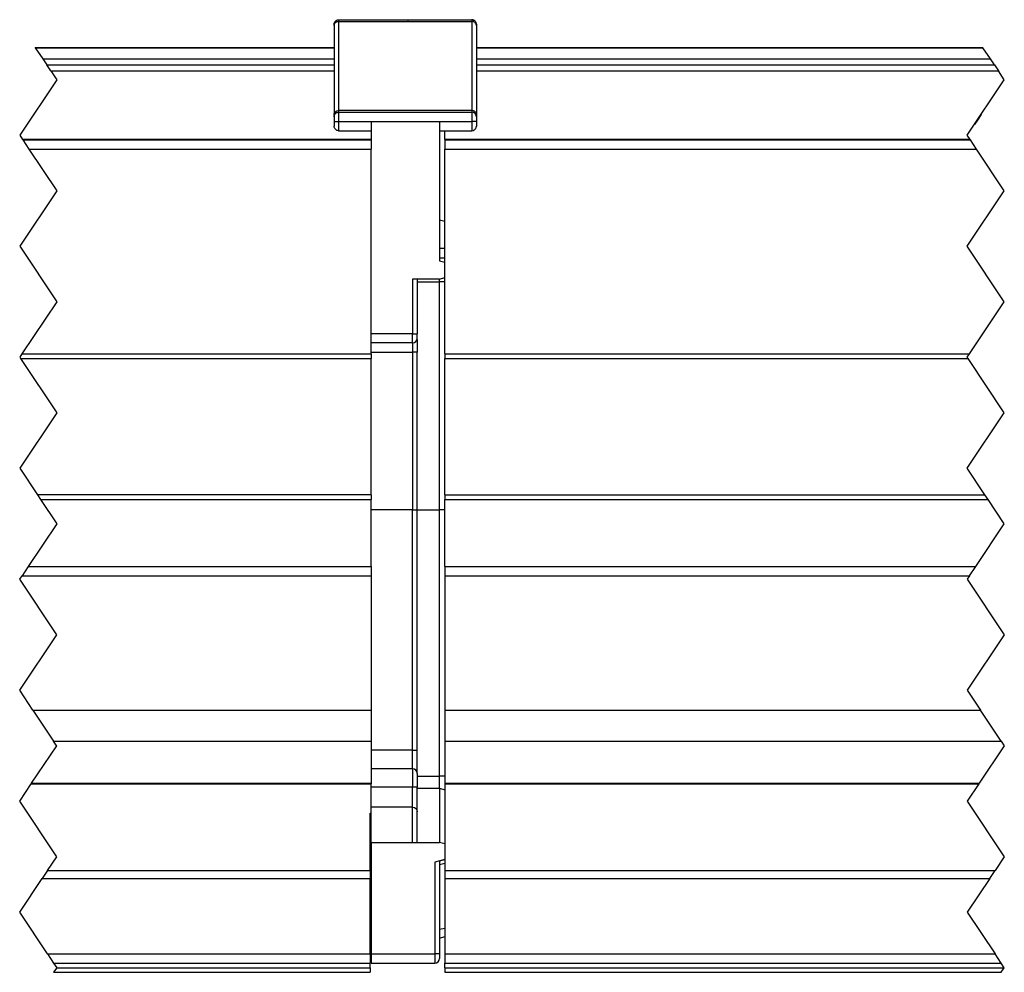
# Model space of a CAD drawing. Header units: inches. Extents: x -381 to 17828, y -418 to 176.
# Tile 12 of 37: x 132 to 186, y 43 to 94. Entities that reach past the tile are written whole.
import ezdxf

# ---------------------------------------------------------------- set-up
doc = ezdxf.new("R2010")
doc.units = ezdxf.units.IN
doc.linetypes.add('DOT_CENTER', pattern=[14, 12, -1, 0, -1])
doc.layers.add('1', color=7, linetype='Continuous')

# ---------------------------------------------------------------- blocks, each defined once
blk = doc.blocks.new('Modulos_intermedio__FL-14__10__74', base_point=(132.2615791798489, 42.97385638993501))
at = {"color": 7, "linetype": 'Continuous'}
for p, q in [((149.261579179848, 94.22385638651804), (149.2712044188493, 94.29264698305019)), ((149.2712044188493, 94.29264698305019), (149.2791389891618, 94.31587848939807)), ((149.2791389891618, 94.31587848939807), (149.3023323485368, 94.36065922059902)), ((149.2791389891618, 94.2412515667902), (149.3023323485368, 94.28206119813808)), ((149.3023323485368, 94.36065922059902), (149.3348030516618, 94.40063343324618)), ((149.3023323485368, 94.28206119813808), (149.3348030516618, 94.31849155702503)), ((149.3348030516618, 94.40063343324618), (149.3747200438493, 94.43310413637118)), ((149.3348030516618, 94.31849155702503), (149.3747200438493, 94.3480859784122)), ((149.3747200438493, 94.43310413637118), (149.4195198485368, 94.45630512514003)), ((149.3747200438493, 94.3480859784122), (149.4195198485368, 94.3692308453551)), ((149.4195198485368, 94.45630512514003), (149.4428352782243, 94.46420536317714)), ((149.4195198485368, 94.3692308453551), (149.4428352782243, 94.37643299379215)), ((149.4428352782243, 94.46420536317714), (149.511579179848, 94.47385638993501)), ((149.4428352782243, 94.37643299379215), (149.511579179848, 94.38522711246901)), ((149.511579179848, 94.47385638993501), (149.511579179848, 94.38522711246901)), ((149.511579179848, 94.47385638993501), (156.7115791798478, 94.47385638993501)), ((149.511579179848, 94.38522711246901), (149.511579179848, 89.5624856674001)), ((149.511579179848, 94.38522711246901), (156.7115791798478, 94.38522711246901)), ((156.7115791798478, 94.47385638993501), (156.7115791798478, 94.38522711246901)), ((156.7803596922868, 94.46420536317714), (156.7115791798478, 94.47385638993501)), ((156.7803596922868, 94.37643299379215), (156.7115791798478, 94.38522711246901)), ((156.7115791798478, 94.38522711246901), (156.7115791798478, 89.5624856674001)), ((156.8035530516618, 94.45630512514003), (156.7803596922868, 94.46420536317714)), ((156.8035530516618, 94.3692308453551), (156.7803596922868, 94.37643299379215)), ((156.8483528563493, 94.43310413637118), (156.8035530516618, 94.45630512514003)), ((156.8483528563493, 94.3480859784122), (156.8035530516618, 94.3692308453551)), ((156.8883919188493, 94.40063343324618), (156.8483528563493, 94.43310413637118)), ((156.8883919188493, 94.31849155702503), (156.8483528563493, 94.3480859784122)), ((156.9208626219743, 94.36065922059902), (156.8883919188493, 94.40063343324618)), ((156.9208626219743, 94.28206119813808), (156.8883919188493, 94.31849155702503)), ((156.9440559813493, 94.31587848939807), (156.9208626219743, 94.36065922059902)), ((156.9440559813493, 94.2412515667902), (156.9208626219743, 94.28206119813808)), ((156.9518684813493, 94.29264698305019), (156.9440559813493, 94.31587848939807)), ((156.9615791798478, 94.22385638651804), (156.9518684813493, 94.29264698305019)), ((149.261579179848, 94.22385638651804), (149.2791389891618, 94.2412515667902)), ((149.261579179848, 94.22385638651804), (149.261579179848, 94.157384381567)), ((149.261579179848, 94.157384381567), (149.261579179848, 94.22385638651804)), ((149.261579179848, 94.157384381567), (149.261579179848, 89.33464307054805)), ((156.9615791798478, 94.22385638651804), (156.9440559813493, 94.2412515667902)), ((156.9615791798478, 94.157384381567), (156.9615791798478, 94.22385638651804)), ((156.9615791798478, 94.22385638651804), (156.9615791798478, 94.157384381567)), ((156.9615791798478, 94.157384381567), (156.9615791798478, 89.33464307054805)), ((133.0949119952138, 92.97385732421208), (149.2615747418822, 92.97385732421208)), ((133.1063038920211, 92.9567694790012), (149.2615790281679, 92.9567694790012)), ((133.5089686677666, 92.35277231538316), (149.261573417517, 92.35277231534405)), ((133.7258301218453, 92.02748013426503), (149.2615815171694, 92.02748013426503)), ((133.942385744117, 91.70264670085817), (149.261581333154, 91.70264670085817)), ((149.3023323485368, 89.45932255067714), (149.3348030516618, 89.49575290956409)), ((149.3348030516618, 89.49575290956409), (149.3747200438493, 89.52534733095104)), ((149.3747200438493, 89.52534733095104), (149.4195198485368, 89.54648838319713)), ((149.4195198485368, 89.54648838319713), (149.4428352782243, 89.55369053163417)), ((149.4195198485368, 89.45630512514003), (149.4428352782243, 89.46420536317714)), ((149.4428352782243, 89.55369053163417), (149.511579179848, 89.5624856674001)), ((149.4428352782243, 89.46420536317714), (149.511579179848, 89.47385638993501)), ((149.511579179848, 89.5624856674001), (149.511579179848, 89.47385638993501)), ((156.7115791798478, 89.5624856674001), (149.511579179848, 89.5624856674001)), ((149.511579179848, 89.47385638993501), (149.511579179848, 88.97385638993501)), ((149.511579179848, 89.47385638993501), (156.7115791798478, 89.47385638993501)), ((156.7115791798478, 89.5624856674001), (156.7115791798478, 89.47385638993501)), ((156.7803596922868, 89.55369053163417), (156.7115791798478, 89.5624856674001)), ((156.7115791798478, 89.47385638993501), (156.7115791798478, 88.97385638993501)), ((156.7803596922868, 89.46420536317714), (156.7115791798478, 89.47385638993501)), ((156.8035530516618, 89.54648838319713), (156.7803596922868, 89.55369053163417)), ((156.8035530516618, 89.45630512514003), (156.7803596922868, 89.46420536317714)), ((156.8483528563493, 89.52534733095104), (156.8035530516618, 89.54648838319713)), ((156.8883919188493, 89.49575290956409), (156.8483528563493, 89.52534733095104)), ((156.9208626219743, 89.45932255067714), (156.8883919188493, 89.49575290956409)), ((149.261579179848, 89.33464307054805), (149.2712044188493, 89.397337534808)), ((149.261579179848, 89.33464307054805), (149.261579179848, 89.22385639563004)), ((149.261579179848, 89.22385639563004), (149.2712044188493, 89.29264698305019)), ((149.261579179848, 89.22385639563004), (149.261579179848, 88.97395917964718)), ((149.261579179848, 88.97395917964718), (149.261579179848, 88.72385631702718)), ((149.261579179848, 88.97395917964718), (149.511579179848, 88.97385638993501)), ((149.2712044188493, 89.397337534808), (149.2791389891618, 89.418509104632)), ((149.2712044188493, 89.29264698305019), (149.2791389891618, 89.31587848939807)), ((149.2791389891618, 89.418509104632), (149.3023323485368, 89.45932255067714)), ((149.2791389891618, 89.31587848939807), (149.3023323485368, 89.36065922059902)), ((149.3348030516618, 89.40063343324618), (149.3023323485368, 89.36065922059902)), ((149.3023323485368, 89.36065922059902), (149.3348030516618, 89.40063343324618)), ((149.3348030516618, 89.40063343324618), (149.3747200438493, 89.43310413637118)), ((149.4195198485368, 89.45630512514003), (149.3747200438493, 89.43310413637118)), ((149.3747200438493, 89.43310413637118), (149.4195198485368, 89.45630512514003)), ((149.511579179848, 88.97385638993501), (151.261579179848, 88.97385638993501)), ((149.511579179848, 88.97385638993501), (149.511579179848, 88.47385638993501)), ((151.261579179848, 88.97385638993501), (151.261579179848, 87.97385732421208)), ((151.261579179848, 88.97385638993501), (154.9615791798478, 88.97385638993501)), ((154.9615791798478, 88.97385638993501), (156.7115791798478, 88.97385638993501)), ((154.9615791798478, 88.97385638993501), (154.9615791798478, 81.4445601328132)), ((156.9615791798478, 88.97395917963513), (156.7115791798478, 88.97385638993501)), ((156.7115791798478, 88.97385638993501), (156.7115791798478, 88.47385638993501)), ((156.8883919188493, 89.40063343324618), (156.8035530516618, 89.45630512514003)), ((156.8483528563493, 89.43310413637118), (156.8035530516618, 89.45630512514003)), ((156.8883919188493, 89.40063343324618), (156.8483528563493, 89.43310413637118)), ((156.9208626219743, 89.36065922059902), (156.8883919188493, 89.40063343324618)), ((156.9208626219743, 89.36065922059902), (156.8883919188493, 89.40063343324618)), ((156.9440559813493, 89.418509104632), (156.9208626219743, 89.45932255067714)), ((156.9440559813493, 89.31587848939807), (156.9208626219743, 89.36065922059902)), ((156.9518684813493, 89.397337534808), (156.9440559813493, 89.418509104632)), ((156.9518684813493, 89.29264698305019), (156.9440559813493, 89.31587848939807)), ((156.9615791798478, 89.33464307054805), (156.9518684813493, 89.397337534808)), ((156.9615791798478, 89.2238563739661), (156.9518684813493, 89.29264698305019)), ((156.9615791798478, 89.33464307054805), (156.9615791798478, 89.2238563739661)), ((156.9615791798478, 89.2238563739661), (156.9615791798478, 88.97395917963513)), ((156.9615791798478, 88.97395917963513), (156.9615791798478, 88.72385631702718)), ((149.2712044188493, 88.65506611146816), (149.261579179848, 88.72385631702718)), ((149.2791389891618, 88.63183079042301), (149.2712044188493, 88.65506611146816)), ((149.3023323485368, 88.5870538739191), (149.2791389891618, 88.63183079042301)), ((149.3348030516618, 88.54707966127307), (149.3023323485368, 88.5870538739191)), ((149.3747200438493, 88.51460895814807), (149.3348030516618, 88.54707966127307)), ((149.4195198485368, 88.49140796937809), (149.3747200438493, 88.51460895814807)), ((149.4428352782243, 88.4835077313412), (149.4195198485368, 88.49140796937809)), ((149.511579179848, 88.47385638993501), (149.4428352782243, 88.4835077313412)), ((149.511579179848, 88.47385638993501), (151.261579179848, 88.47385638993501)), ((154.9615791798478, 88.47385638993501), (156.7115791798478, 88.47385638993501)), ((156.7115791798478, 88.47385638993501), (156.7803596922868, 88.4835077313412)), ((156.7803596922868, 88.4835077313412), (156.8035530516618, 88.49140796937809)), ((156.8035530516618, 88.49140796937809), (156.8483528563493, 88.51460895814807)), ((156.8483528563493, 88.51460895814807), (156.8883919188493, 88.54707966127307)), ((156.8883919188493, 88.54707966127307), (156.9208626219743, 88.5870538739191)), ((156.9208626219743, 88.5870538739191), (156.9440559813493, 88.63183079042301)), ((156.9440559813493, 88.63183079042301), (156.9518684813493, 88.65506611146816)), ((156.9518684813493, 88.65506611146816), (156.9615791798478, 88.72385631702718)), ((151.261579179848, 87.99142111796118), (132.416536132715, 87.99142111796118)), ((132.4282453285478, 87.97385732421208), (151.261579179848, 87.97385732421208)), ((151.261579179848, 87.97385732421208), (151.261579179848, 87.47385732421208)), ((132.7615786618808, 87.47385732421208), (151.261579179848, 87.47385732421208)), ((151.261579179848, 76.40687002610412), (151.261579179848, 87.47385732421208)), ((154.9615791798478, 83.65070525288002), (155.2615228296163, 83.57588338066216)), ((154.9615791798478, 82.11615310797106), (155.2615228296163, 82.11615310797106)), ((154.9615791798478, 81.59522168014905), (155.2615228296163, 81.59522168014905)), ((154.9615791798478, 81.4445601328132), (155.2615228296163, 81.36419046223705)), ((154.9615791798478, 80.4480801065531), (153.511579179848, 80.4480801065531)), ((153.511579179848, 80.4480801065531), (153.511579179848, 77.49954048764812)), ((153.761579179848, 80.4480801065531), (153.761579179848, 77.49954048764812)), ((154.9615791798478, 80.4480801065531), (155.2615228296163, 80.52844976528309)), ((154.9615791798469, 80.29808010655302), (154.9615791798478, 80.4480801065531)), ((153.761579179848, 80.29808010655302), (154.9615791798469, 80.29808010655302)), ((155.2615228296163, 80.29808010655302), (154.9615791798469, 80.29808010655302)), ((154.9615791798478, 67.97385598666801), (154.9615791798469, 80.29808010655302)), ((153.511579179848, 77.49954048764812), (151.261579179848, 77.49954048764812)), ((153.511579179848, 77.49954048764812), (153.761579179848, 77.49954048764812)), ((153.511579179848, 76.99954048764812), (153.511579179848, 77.49954048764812)), ((153.761579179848, 77.24954048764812), (153.761579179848, 77.49954048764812)), ((153.511579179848, 76.99954048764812), (151.261579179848, 76.99954048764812)), ((153.511579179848, 76.99954048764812), (153.511579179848, 76.49954048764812)), ((153.7615608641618, 77.19245014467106), (153.7577766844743, 77.20612774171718)), ((153.7615608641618, 77.19245014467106), (153.761579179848, 76.49954048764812)), ((132.3062365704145, 76.15687046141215), (151.261579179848, 76.15687027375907)), ((132.383588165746, 76.40687002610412), (151.261579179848, 76.40687002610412)), ((151.2615608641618, 68.79084465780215), (151.261579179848, 76.15687027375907)), ((151.261579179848, 76.49954048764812), (153.511579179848, 76.49954048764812)), ((151.261579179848, 76.40687002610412), (151.261579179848, 76.15687027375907)), ((153.761579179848, 76.49954048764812), (153.511579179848, 76.49954048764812)), ((153.511579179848, 76.49954048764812), (153.511579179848, 67.97385700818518)), ((153.761579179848, 67.97385700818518), (153.761579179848, 76.49954048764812)), ((151.2615608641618, 68.79084465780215), (133.2168831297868, 68.79084465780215)), ((151.2615608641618, 68.79084465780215), (151.261579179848, 68.54084462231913)), ((133.3835871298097, 68.54084462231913), (151.261579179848, 68.54084462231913)), ((151.261579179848, 64.91212667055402), (151.261579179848, 68.54084462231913)), ((153.511579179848, 67.97385700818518), (151.261579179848, 67.97385638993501)), ((153.511579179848, 67.97385700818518), (153.761579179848, 67.97385700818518)), ((153.511579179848, 54.97775374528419), (153.511579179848, 67.97385700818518)), ((153.761579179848, 67.97385700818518), (154.9615791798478, 67.97385598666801)), ((153.761579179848, 54.97775374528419), (153.761579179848, 67.97385700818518)), ((155.2615228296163, 67.97385638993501), (154.9615791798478, 67.97385598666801)), ((154.9615791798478, 53.58231478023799), (154.9615791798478, 67.97385598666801)), ((132.7204259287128, 64.91212667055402), (151.261579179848, 64.91212667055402)), ((151.261579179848, 64.91212667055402), (151.2615608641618, 64.41212711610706)), ((132.3870862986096, 64.41212712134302), (151.2615608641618, 64.41212711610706)), ((151.2615608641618, 64.41212711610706), (151.2615608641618, 61.18352947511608)), ((151.2615608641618, 61.18352947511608), (151.261579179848, 57.14566568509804)), ((132.9803730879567, 57.14566568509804), (151.261579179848, 57.14566568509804)), ((151.261579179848, 57.14566568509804), (151.2615689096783, 55.4774213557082)), ((134.0925574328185, 55.4774213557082), (151.2615689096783, 55.4774213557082)), ((151.2615689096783, 55.4774213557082), (151.2615608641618, 55.26074562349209)), ((151.2615608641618, 55.26074562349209), (151.261579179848, 53.19150753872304)), ((153.511579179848, 54.97775374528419), (151.261579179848, 54.97775374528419)), ((153.511579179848, 54.97775374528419), (153.761579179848, 54.97775374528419)), ((153.511579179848, 53.97775374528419), (153.511579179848, 54.97775374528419)), ((153.761579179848, 53.72775374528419), (153.761579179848, 54.97775374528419)), ((153.511579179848, 53.97775374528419), (151.261579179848, 53.97775374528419)), ((153.511579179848, 53.97775374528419), (153.511579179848, 52.97775374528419)), ((153.761579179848, 53.72775374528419), (153.761579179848, 52.97775374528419)), ((153.761579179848, 53.58231478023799), (154.9615791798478, 53.58231478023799)), ((154.9615791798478, 52.92742020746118), (154.9615791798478, 53.58231478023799)), ((155.2615312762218, 53.58112703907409), (154.9615791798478, 53.58231478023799)), ((132.8858729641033, 53.1602972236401), (151.261579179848, 53.1602972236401)), ((132.9066798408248, 53.19150753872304), (151.261579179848, 53.19150753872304)), ((151.261579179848, 53.19150753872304), (151.261579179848, 53.1602972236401)), ((151.261579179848, 51.57563933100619), (151.261579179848, 53.1602972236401)), ((153.511579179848, 52.97775374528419), (151.261579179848, 52.97775374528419)), ((153.511579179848, 51.90678892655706), (153.511579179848, 52.97775374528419)), ((153.761579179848, 52.97775374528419), (153.511579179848, 52.97775374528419)), ((153.761579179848, 51.65678892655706), (153.761579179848, 52.97775374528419)), ((153.761579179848, 52.92742020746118), (154.9615791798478, 52.92742020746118)), ((154.9615791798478, 52.92742020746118), (155.2615228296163, 52.84666614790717)), ((154.9615791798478, 52.92742020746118), (154.9616341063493, 51.33115253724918)), ((153.511579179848, 51.90678892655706), (151.261579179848, 51.90678892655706)), ((153.511579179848, 51.90678892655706), (153.6072639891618, 51.88775882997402)), ((153.511579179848, 49.9974213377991), (153.511579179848, 51.90678892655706)), ((153.6072639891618, 51.88775882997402), (153.6883186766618, 51.83356533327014)), ((153.6883186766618, 51.83356533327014), (153.7425178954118, 51.75245914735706)), ((153.7425178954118, 51.75245914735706), (153.761579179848, 51.65678892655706)), ((153.761579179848, 49.9974213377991), (153.761579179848, 51.65678892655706)), ((151.2115791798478, 48.47637582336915), (151.2115791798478, 51.57563933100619)), ((151.2115791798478, 51.57563933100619), (151.261579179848, 51.57563933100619)), ((151.261579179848, 49.9974213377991), (151.261579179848, 51.57563933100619)), ((154.9616341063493, 51.33115253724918), (154.9615791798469, 49.9974213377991)), ((151.261579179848, 49.9974213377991), (153.511579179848, 49.9974213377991)), ((151.261579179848, 49.9974213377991), (151.261579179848, 43.97385638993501)), ((153.511579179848, 49.9974213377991), (154.9615791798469, 49.9974213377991)), ((155.2615228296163, 49.916667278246), (154.9615791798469, 49.9974213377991)), ((151.2116340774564, 49.46995968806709), (151.2615608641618, 49.47742138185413)), ((155.2615228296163, 49.07945704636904), (154.7115791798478, 48.93395400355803)), ((154.9615791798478, 48.99908738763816), (155.2615228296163, 49.07945704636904)), ((154.9615791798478, 48.99908738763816), (154.9615791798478, 43.97385638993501)), ((133.763258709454, 48.47637584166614), (151.2115791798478, 48.47637582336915)), ((151.2115791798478, 48.47637582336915), (151.2615608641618, 48.47742138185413)), ((151.2115791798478, 48.47637582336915), (151.2115791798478, 48.0429036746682)), ((154.7115791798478, 48.93395400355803), (154.7115791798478, 43.97385638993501)), ((154.9615791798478, 48.80821882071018), (155.2615228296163, 48.86504875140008)), ((133.4742772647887, 48.04290367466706), (151.2115791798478, 48.0429036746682)), ((151.2115791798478, 43.97385638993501), (151.2115791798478, 48.0429036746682)), ((154.9615791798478, 45.30830827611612), (155.2615228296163, 45.36513820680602)), ((154.9615791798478, 44.8255224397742), (155.2615228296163, 44.90589209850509)), ((151.2615608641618, 44.47742138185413), (151.211634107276, 44.48488307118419)), ((133.7615792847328, 43.97385638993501), (151.2115791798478, 43.97385638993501)), ((151.2115791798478, 43.97385638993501), (151.2115791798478, 43.47385649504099)), ((151.261579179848, 43.97385638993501), (151.261579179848, 43.47385638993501)), ((151.261579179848, 43.97385638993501), (154.7115791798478, 43.97385638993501)), ((154.9615791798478, 43.97385638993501), (154.7115791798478, 43.97385638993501)), ((154.7115791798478, 43.97385638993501), (154.7115791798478, 43.47385638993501)), ((154.9615791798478, 43.97385638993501), (154.9615791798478, 43.72385638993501)), ((134.0949126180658, 43.47385638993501), (151.2115791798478, 43.47385649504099)), ((134.2615792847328, 43.22385638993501), (151.2115791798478, 43.22385638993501)), ((151.2115791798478, 43.22385638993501), (151.2115791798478, 43.47385649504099)), ((151.2115791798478, 43.22385638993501), (151.2115791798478, 42.97385638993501)), ((151.261579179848, 43.47385638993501), (154.7115791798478, 43.47385638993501)), ((134.0949124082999, 42.97385638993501), (151.2115791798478, 42.97385638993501))]:
    blk.add_line(p, q, dxfattribs=at)
at = {"color": 2, "linetype": 'DOT_CENTER'}
for p, q in [((133.0949119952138, 92.97385732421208), (133.1063038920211, 92.9567694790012)), ((133.1063038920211, 92.9567694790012), (133.5089686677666, 92.35277231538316)), ((133.5089686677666, 92.35277231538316), (133.7258301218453, 92.02748013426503)), ((133.942385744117, 91.70264670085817), (133.7258301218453, 92.02748013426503)), ((133.942385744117, 91.70264670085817), (134.2615791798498, 91.22385654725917)), ((134.2615791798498, 91.22385654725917), (132.2615791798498, 88.22385654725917)), ((132.2615791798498, 88.22385654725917), (132.416536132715, 87.99142111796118)), ((132.4282453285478, 87.97385732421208), (132.416536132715, 87.99142111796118)), ((132.4282453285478, 87.97385732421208), (132.7615786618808, 87.47385732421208)), ((132.7615786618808, 87.47385732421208), (134.2615791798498, 85.22385654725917)), ((134.2615791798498, 85.22385654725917), (132.2615791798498, 82.22385654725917)), ((132.2615791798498, 82.22385654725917), (134.2615791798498, 79.22385654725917)), ((134.2615791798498, 79.22385654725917), (132.383588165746, 76.40687002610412)), ((132.383588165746, 76.40687002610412), (132.2615791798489, 76.22385654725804)), ((132.2615791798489, 76.22385654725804), (132.3062365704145, 76.15687046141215)), ((132.3062365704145, 76.15687046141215), (134.2615791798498, 73.22385654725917)), ((134.2615791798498, 73.22385654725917), (132.2615791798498, 70.22385654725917)), ((132.2615791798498, 70.22385654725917), (133.2168831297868, 68.79084465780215)), ((133.2168831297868, 68.79084465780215), (133.3835871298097, 68.54084462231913)), ((133.3835871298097, 68.54084462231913), (134.2615791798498, 67.22385654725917)), ((134.2615791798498, 67.22385654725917), (132.7204259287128, 64.91212667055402)), ((132.7204259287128, 64.91212667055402), (132.3870862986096, 64.41212712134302)), ((132.2615791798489, 64.22385654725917), (132.3870862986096, 64.41212712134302)), ((134.2615791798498, 61.22385654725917), (132.2615791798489, 64.22385654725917)), ((132.2615791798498, 58.22385654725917), (134.2615791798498, 61.22385654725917)), ((132.9803730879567, 57.14566568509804), (132.2615791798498, 58.22385654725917)), ((132.9803730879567, 57.14566568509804), (134.0925574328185, 55.4774213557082)), ((134.2370247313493, 55.26074562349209), (134.0925574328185, 55.4774213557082)), ((132.9066798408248, 53.19150753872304), (134.2615791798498, 55.22385654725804)), ((134.2615791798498, 55.22385654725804), (134.2370247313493, 55.26074562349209)), ((132.2615791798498, 52.22385654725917), (132.8858729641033, 53.1602972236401)), ((132.9066798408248, 53.19150753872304), (132.8858729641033, 53.1602972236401)), ((134.2615791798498, 49.22385654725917), (132.2615791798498, 52.22385654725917)), ((133.763258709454, 48.47637584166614), (134.2615791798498, 49.22385654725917)), ((133.763258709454, 48.47637584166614), (133.4742772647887, 48.04290367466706)), ((132.2615791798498, 46.22385654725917), (133.4742772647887, 48.04290367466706)), ((133.7615792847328, 43.97385638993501), (132.2615791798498, 46.22385654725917)), ((133.7615792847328, 43.97385638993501), (134.0949126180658, 43.47385638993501)), ((134.2615792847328, 43.22385638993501), (134.0949124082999, 42.97385638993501)), ((134.0949126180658, 43.47385638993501), (134.2615792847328, 43.22385638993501))]:
    blk.add_line(p, q, dxfattribs=at)
at = {"color": 7, "linetype": 'Continuous'}
for centre, start, end in [((153.511579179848, 77.24954048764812), 270, 0), ((153.511579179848, 53.72775374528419), 0, 90), ((154.7115791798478, 43.72385638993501), 270, 0)]:
    blk.add_arc(centre, 0.25, start, end, dxfattribs=at)
blk = doc.blocks.new('Modulo_der__14E___75', base_point=(155.2615608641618, 42.97385638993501))
at = {"color": 7, "linetype": 'Continuous'}
for p, q in [((156.9616499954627, 92.97385732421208), (184.3449119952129, 92.97385732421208)), ((156.9616522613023, 92.9567694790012), (184.3563038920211, 92.9567694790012)), ((156.9616497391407, 92.35277231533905), (184.7589686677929, 92.35277231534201)), ((156.961653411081, 92.0274801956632), (184.9758300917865, 92.02748017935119)), ((156.9616535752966, 91.70264670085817), (185.1923857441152, 91.70264670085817)), ((155.2615791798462, 87.99142111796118), (155.2615791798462, 88.47385636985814)), ((155.2615791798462, 87.99142111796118), (155.2615791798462, 87.97385732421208)), ((183.6665361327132, 87.99142111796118), (155.2615791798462, 87.99142111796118)), ((155.2615791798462, 87.97385732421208), (155.2615791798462, 87.47385732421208)), ((155.2615791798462, 87.97385732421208), (183.6782453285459, 87.97385732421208)), ((155.2615791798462, 76.40687002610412), (155.2615791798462, 87.47385732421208)), ((155.2615791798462, 87.47385732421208), (184.0115786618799, 87.47385732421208)), ((155.2615791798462, 76.40687002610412), (155.2615608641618, 76.15687141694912)), ((155.2615608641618, 76.15687141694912), (183.5562365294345, 76.15687052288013)), ((155.2615791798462, 68.79084338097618), (155.2615608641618, 76.15687141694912)), ((155.2615791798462, 76.40687002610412), (183.633588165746, 76.40687002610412)), ((155.2615791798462, 68.79084338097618), (184.4668831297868, 68.790843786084)), ((155.2615791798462, 68.79084338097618), (155.2615791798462, 68.54084462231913)), ((155.2615791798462, 68.54084462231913), (184.6335871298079, 68.54084462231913)), ((155.2615791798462, 64.91212667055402), (155.2615791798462, 68.54084462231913)), ((155.2615791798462, 64.91212667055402), (155.2615608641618, 64.41212806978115)), ((155.2615791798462, 64.91212667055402), (183.9704259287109, 64.91212667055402)), ((155.2615608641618, 64.41212806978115), (183.6371011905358, 64.41212723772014)), ((155.2615608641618, 64.41212806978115), (155.2615608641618, 61.18352852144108)), ((155.2615608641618, 61.18352852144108), (155.2615791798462, 57.14566568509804)), ((155.2615791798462, 57.14566568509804), (155.2615608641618, 55.47742042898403)), ((155.2615791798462, 57.14566568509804), (184.2303730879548, 57.14566568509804)), ((155.2615608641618, 55.47742042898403), (185.3424934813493, 55.47742042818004)), ((155.2615608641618, 55.47742042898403), (155.2615608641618, 54.99927482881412)), ((155.2615608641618, 54.99927482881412), (155.2615791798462, 53.19150753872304)), ((155.2615791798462, 53.19150753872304), (155.2615791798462, 53.1602972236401)), ((155.2615791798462, 53.19150753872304), (184.1566798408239, 53.19150753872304)), ((155.2615791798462, 53.1602972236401), (155.2615791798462, 48.47637582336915)), ((155.2615791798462, 53.1602972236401), (184.1358729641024, 53.1602972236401)), ((155.2615791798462, 48.47637582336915), (155.2615791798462, 48.04290367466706)), ((155.2615791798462, 48.47637582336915), (185.013258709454, 48.47637584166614)), ((155.2615791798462, 48.04290367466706), (155.2615791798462, 43.97385638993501)), ((155.2615791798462, 48.04290367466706), (184.7242772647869, 48.04290367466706)), ((155.2615791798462, 43.97385638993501), (155.2615791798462, 43.47385638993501)), ((155.2615791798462, 43.97385638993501), (185.0115792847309, 43.97385638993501)), ((155.2615791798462, 43.22385638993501), (155.2615791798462, 43.47385638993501)), ((155.2615791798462, 43.47385638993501), (185.3449126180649, 43.47385638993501)), ((155.2615791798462, 43.22385638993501), (185.511579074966, 43.22385638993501)), ((155.2615791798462, 43.22385638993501), (155.2615791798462, 42.97385638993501)), ((155.2615791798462, 42.97385638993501), (185.344912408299, 42.97385638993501))]:
    blk.add_line(p, q, dxfattribs=at)
at = {"color": 2, "linetype": 'DOT_CENTER'}
for p, q in [((184.3563038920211, 92.9567694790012), (184.3449119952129, 92.97385732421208)), ((184.7589686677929, 92.35277231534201), (184.3563038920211, 92.9567694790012)), ((184.9758300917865, 92.02748017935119), (184.7589686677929, 92.35277231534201)), ((184.9758300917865, 92.02748017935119), (185.1923857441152, 91.70264670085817)), ((185.511579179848, 91.22385654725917), (185.1923857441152, 91.70264670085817)), ((183.511579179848, 88.22385654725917), (185.511579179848, 91.22385654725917)), ((184.0599007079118, 89.04631481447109), (183.902428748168, 88.81013089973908)), ((184.257105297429, 89.34217319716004), (184.0599007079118, 89.04631481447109)), ((183.6665361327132, 87.99142111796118), (183.511579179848, 88.22385654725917)), ((183.6665361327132, 87.99142111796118), (183.6782453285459, 87.97385732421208)), ((184.0115786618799, 87.47385732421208), (183.6782453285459, 87.97385732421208)), ((185.511579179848, 85.22385654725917), (184.0115786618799, 87.47385732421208)), ((183.511579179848, 82.22385654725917), (185.511579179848, 85.22385654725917)), ((185.511579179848, 79.22385654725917), (183.511579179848, 82.22385654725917)), ((183.633588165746, 76.40687002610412), (185.511579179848, 79.22385654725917)), ((183.511579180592, 76.223856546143), (183.633588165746, 76.40687002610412)), ((183.5562365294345, 76.15687052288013), (183.511579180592, 76.223856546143)), ((185.511579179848, 73.22385654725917), (183.5562365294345, 76.15687052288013)), ((183.511579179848, 70.22385654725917), (185.511579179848, 73.22385654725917)), ((184.4668831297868, 68.790843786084), (183.511579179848, 70.22385654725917)), ((184.6335871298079, 68.54084462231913), (184.4668831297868, 68.790843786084)), ((185.511579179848, 67.22385654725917), (184.6335871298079, 68.54084462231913)), ((183.9704259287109, 64.91212667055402), (185.511579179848, 67.22385654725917)), ((183.6371011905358, 64.41212723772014), (183.9704259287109, 64.91212667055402)), ((183.6371011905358, 64.41212723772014), (183.5115791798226, 64.22385654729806)), ((183.5115791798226, 64.22385654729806), (185.5115791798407, 61.22385654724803)), ((185.5115791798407, 61.22385654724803), (183.5115791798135, 58.22385654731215)), ((183.5115791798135, 58.22385654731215), (184.2303730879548, 57.14566568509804)), ((185.3424934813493, 55.47742042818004), (184.2303730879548, 57.14566568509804)), ((185.3424934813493, 55.47742042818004), (185.511579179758, 55.22385654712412)), ((185.511579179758, 55.22385654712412), (184.1566798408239, 53.19150753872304)), ((184.1358729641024, 53.1602972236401), (183.511579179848, 52.22385654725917)), ((184.1358729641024, 53.1602972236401), (184.1566798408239, 53.19150753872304)), ((183.511579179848, 52.22385654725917), (185.511579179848, 49.22385654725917)), ((185.511579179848, 49.22385654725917), (185.013258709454, 48.47637584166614)), ((184.7242772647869, 48.04290367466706), (185.013258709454, 48.47637584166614)), ((184.7242772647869, 48.04290367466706), (183.511579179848, 46.22385654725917)), ((183.511579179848, 46.22385654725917), (185.0115792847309, 43.97385638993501)), ((185.3449126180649, 43.47385638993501), (185.0115792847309, 43.97385638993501)), ((185.344912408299, 42.97385638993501), (185.511579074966, 43.22385638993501)), ((185.511579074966, 43.22385638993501), (185.3449126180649, 43.47385638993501))]:
    blk.add_line(p, q, dxfattribs=at)
blk = doc.blocks.new('F-168__76', base_point=(-228.7933707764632, 42.97385638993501))
for name, p in [('Modulos_intermedio__FL-14__10__74', (132.2615791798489, 42.97385638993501)), ('Modulo_der__14E___75', (155.2615608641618, 42.97385638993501))]:
    blk.add_blockref(name, p)
blk = doc.blocks.new('Inferior1', base_point=(2039.084070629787, 68.72385654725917))
at = {"layer": '1', "color": 7, "linetype": 'Continuous'}
blk.add_line((153.2615791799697, 94.4738563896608), (153.2615791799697, 94.3852271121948), dxfattribs=at)
blk.add_blockref('F-168__76', (-228.7933707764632, 42.97385638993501))

msp = doc.modelspace()

# ---------------------------------------------------------------- block references
msp.add_blockref('Inferior1', (2039.084070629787, 68.72385654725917))

doc.saveas('drawing.dxf')
